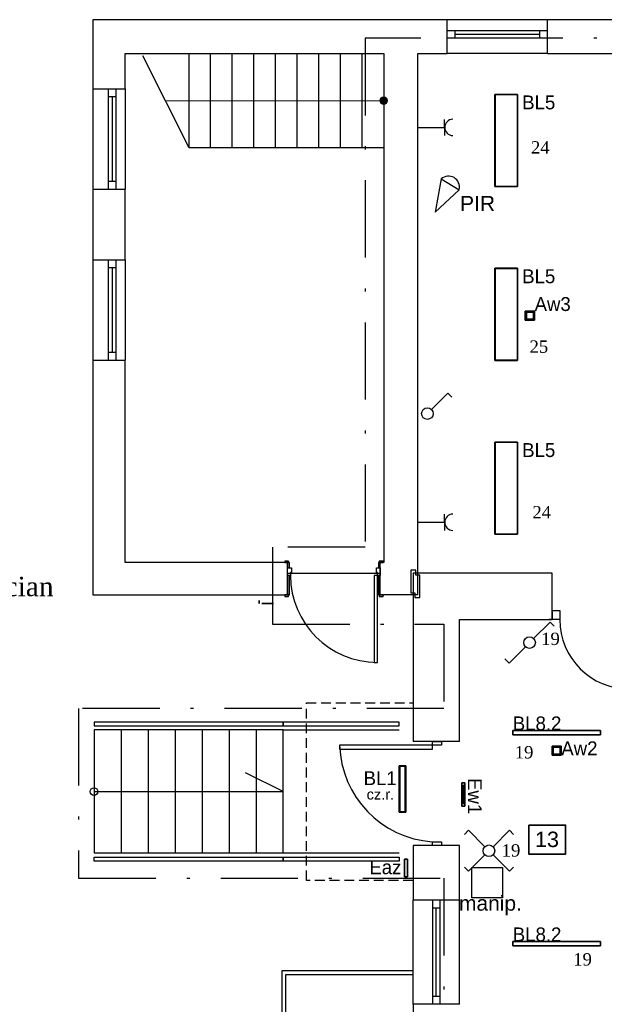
# Model space of a CAD drawing. Header units: millimetres. Extents: x -16803 to -7085, y -9068 to 2537.
# Tile 26 of 33: x -13223 to -12467, y 324 to 1599. Entities that reach past the tile are written whole.
import ezdxf

# ---------------------------------------------------------------- set-up
doc = ezdxf.new("R2010")
doc.units = ezdxf.units.MM
doc.header["$MEASUREMENT"] = 0
doc.linetypes.add('DASHED', pattern=[19.05, 12.7, -6.35])
doc.linetypes.add('Kropki i Kreski', pattern=[920, 500, -200, 20, -200])
for name, color, linetype in [('06 OPIS POM', 7, 'Continuous'), ('2D - Ogólne', 7, 'Continuous'), ('DLX_BLD0_FL0_LUMKEY_IDX', 7, 'Continuous'), ('DLX_BLD0_FL1_LUM 10', 3, 'Continuous'), ('DLX_BLD0_FL1_LUM 8', 1, 'Continuous'), ('DLX_BLD0_FL1_LUM 9', 1, 'Continuous'), ('DLX_BLD0_FL1_LUMKEY_IDX', 7, 'Continuous'), ('DLX_TERR_LUMKEY_IDX', 7, 'Continuous'), ('Elementy modelu - Strefy', 7, 'Continuous'), ('Konstrukcja - Ściany zew', 7, 'Continuous'), ('teletech', 7, 'Continuous')]:
    doc.layers.add(name, color=color, linetype=linetype)
for name, color, linetype, lineweight in [('A_cienkie', 130, 'Continuous', 9), ('A_opisy', 81, 'Continuous', 13), ('A_stolarka', 20, 'Continuous', 15), ('A_widokowe', 160, 'Continuous', 18), ('elektryka', 255, 'Continuous', 35), ('elektryka2', 20, 'Continuous', 35), ('opisy', 71, 'Continuous', 13)]:
    doc.layers.add(name, color=color, linetype=linetype, lineweight=lineweight)
doc.layers.add('A_zakres opracowania', color=7, linetype='Continuous', lineweight=70, true_color=0xe00038)
for name, color, linetype, true_color in [('DLX_BLD0_FL0_LUM 5', 7, 'Continuous', 0x002aff), ('DLX_BLD0_FL1_LUM 2', 7, 'Continuous', 0x002aff), ('DLX_BLD0_FL1_LUM 4', 7, 'Continuous', 0x002aff), ('DLX_TERR_LUM 1', 1, 'Continuous', 0xff0000)]:
    doc.layers.add(name, color=color, linetype=linetype, true_color=true_color)
doc.styles.add('ROMANS', font='times.ttf', dxfattribs={"height": 12})
doc.styles.get("Standard").update_dxf_attribs({"font": 'arial.ttf'})
doc.styles.add('STYL_AUTOMATYCZNY_1', font='arial.ttf')
doc.styles.add('STYL_AUTOMATYCZNY_3', font='arial.ttf')
doc.styles.add('TableTextStyle', font='txt')

# ---------------------------------------------------------------- blocks, each defined once
blk = doc.blocks.new('Linia_5_1', base_point=(10968, 21720))
at = {"layer": '2D - Ogólne', "linetype": 'Continuous', "lineweight": 0, "true_color": 0x000000}
blk.add_hatch(color=18, dxfattribs=at).paths.add_polyline_path([(10918, 21720), (10922, 21701), (10932, 21685), (10949, 21674), (10968, 21670), (10987, 21674), (11003, 21685), (11014, 21701), (11018, 21720), (11014, 21739), (11003, 21755), (10987, 21766), (10968, 21770), (10949, 21766), (10932, 21755), (10922, 21739)])
at = {"layer": '2D - Ogólne', "color": 7, "linetype": 'Continuous', "lineweight": 15}
blk.add_line((10918, 21720), (8148, 21720), dxfattribs=at)
blk.add_circle((10968, 21720), 50, dxfattribs=at)

msp = doc.modelspace()

# ---------------------------------------------------------------- linework, layer by layer
at = {"layer": '2D - Ogólne', "color": 7, "linetype": 'Continuous', "lineweight": -3}
for p, q in [((-13004.2, 1433.1), (-13064.2, 1552.4)), ((-13004.2, 1433.1), (-13004.2, 1555.1)), ((-12976.2, 1433.1), (-12976.2, 1555.1)), ((-12948.2, 1433.1), (-12948.2, 1555.1)), ((-12920.2, 1433.1), (-12920.2, 1555.1)), ((-12892.2, 1433.1), (-12892.2, 1555.1)), ((-12864.2, 1433.1), (-12864.2, 1555.1)), ((-12836.2, 1433.1), (-12836.2, 1555.1)), ((-12808.2, 1433.1), (-12808.2, 1555.1)), ((-12780.2, 1433.1), (-12780.2, 1555.1)), ((-12752.2, 1433.1), (-13004.2, 1433.1)), ((-12876.6, 882.1), (-12756.6, 882.1)), ((-12714.2, 367.1), (-12884.2, 367.1)), ((-12884.2, 367.1), (-12884.2, 32.1)), ((-12714.2, 362.1), (-12879.2, 362.1)), ((-12879.2, 362.1), (-12879.2, 32.1))]:
    msp.add_line(p, q, dxfattribs=at)
at = {"layer": '2D - Ogólne', "color": 255, "linetype": 'Continuous', "lineweight": -3}
msp.add_lwpolyline([(-12717.1, 856.6), (-12711.7, 856.6), (-12711.7, 850.9), (-12705.3, 850.9), (-12705.3, 856.6), (-12705.3, 879.7), (-12710.7, 879.7), (-12710.7, 886), (-12717.1, 886), (-12717.1, 879.7)], close=True, dxfattribs=at)
at = {"layer": 'A_cienkie', "linetype": 'DASHED', "lineweight": -3}
msp.add_lwpolyline([(-12714.2, 484.4), (-12852.2, 484.4), (-12852.2, 714.4), (-12714.2, 714.4)], dxfattribs=at)
at = {"layer": 'A_cienkie', "lineweight": -3}
for points in [[(-13127.2, 684.4), (-12882.2, 684.4), (-12882.2, 689.4), (-13127.2, 689.4)], [(-12882.2, 684.4), (-12732.2, 684.4), (-12732.2, 689.4), (-12882.2, 689.4)], [(-13127.2, 514.4), (-12882.2, 514.4), (-12882.2, 509.4), (-13127.2, 509.4)], [(-12882.2, 514.4), (-12732.2, 514.4), (-12732.2, 509.4), (-12882.2, 509.4)]]:
    msp.add_lwpolyline(points, close=True, dxfattribs=at)
at = {"layer": 'A_opisy', "lineweight": -3}
for p, q in [((-12882.2, 599.4), (-12931.3, 623.6)), ((-13127.2, 599.4), (-12882.2, 599.4))]:
    msp.add_line(p, q, dxfattribs=at)
msp.add_circle((-13127.2, 599.4), 5, dxfattribs=at)
at = {"layer": 'A_stolarka', "lineweight": -3}
for points in [[(-12534.2, 834.1), (-12524.2, 834.1), (-12524.2, 822.1), (-12534.2, 822.1)], [(-12689.2, 664.4), (-12677.2, 664.4), (-12677.2, 659.4), (-12689.2, 659.4)], [(-12689.2, 659.4), (-12809.2, 659.4), (-12809.2, 654.4), (-12689.2, 654.4)], [(-12689.2, 534.4), (-12677.2, 534.4), (-12677.2, 529.4), (-12689.2, 529.4)]]:
    msp.add_lwpolyline(points, close=True, dxfattribs=at)
for centre, radius, start, end in [((-12434.2, 822.1), 90, 180, 270), ((-12680.3, 663.1), 129, 181.6515, 266.0102)]:
    msp.add_arc(centre, radius, start, end, dxfattribs=at)
at = {"layer": 'A_widokowe', "lineweight": -3}
for p, q in [((-13127.2, 679.4), (-13127.2, 519.4)), ((-12882.2, 679.4), (-13127.2, 679.4)), ((-13092.2, 679.4), (-13092.2, 519.4)), ((-13057.2, 679.4), (-13057.2, 519.4)), ((-13022.2, 679.4), (-13022.2, 519.4)), ((-12987.2, 679.4), (-12987.2, 519.4)), ((-12952.2, 679.4), (-12952.2, 519.4)), ((-12917.2, 679.4), (-12917.2, 519.4)), ((-12882.2, 519.4), (-13127.2, 519.4))]:
    msp.add_line(p, q, dxfattribs=at)
msp.add_lwpolyline([(-12732.2, 519.4), (-12882.2, 519.4), (-12882.2, 679.4), (-12732.2, 679.4)], dxfattribs=at)
at = {"layer": 'A_zakres opracowania', "linetype": 'Kropki i Kreski', "lineweight": -3, "ltscale": 0.2}
msp.add_lwpolyline([(-12692.2, -1447.9), (-11784.2, -1447.9), (-11784.2, 1575.1), (-12776.2, 1575.1), (-12776.2, 916.1), (-12896.2, 916.1), (-12896.2, 816.1), (-12674.2, 816.1), (-12674.2, 707.1), (-13147.2, 707.1), (-13147.2, 487.1), (-12674.2, 487.1), (-12674.2, -7.9), (-14626.2, -7.9), (-14626.2, -1047.9), (-13545.2, -1047.9), (-13545.2, -1265.9), (-13040.2, -1265.9), (-13040.2, -1525.9), (-12692.2, -1525.9)], close=True, dxfattribs=at)
at = {"layer": 'DLX_BLD0_FL0_LUM 5', "lineweight": -3}
for points in [[(-12732.1, 572.7, 0), (-12732.1, 632.7, 0)], [(-12732.1, 632.7, 0), (-12732.1, 632.7, 0)], [(-12732.1, 632.7, 0), (-12732.1, 572.7, 0)], [(-12732.1, 632.7, 0), (-12723.6, 632.7, 0)], [(-12723.6, 632.7, 0), (-12732.1, 632.7, 0)], [(-12732.1, 632.7, 0), (-12732.1, 632.7, 0)], [(-12732.1, 632.7, 0), (-12732.1, 572.7, 0)], [(-12723.6, 632.7, 0), (-12732.1, 632.7, 0)], [(-12732.1, 572.7, 0), (-12732.1, 632.7, 0)], [(-12732.1, 632.7, 0), (-12723.6, 632.7, 0)], [(-12731.1, 573.2, 0), (-12731.1, 632.2, 0)], [(-12731.1, 632.2, 0), (-12724.6, 632.2, 0)], [(-12731.1, 632.2, 0), (-12731.1, 573.2, 0)], [(-12724.6, 632.2, 0), (-12731.1, 632.2, 0)], [(-12731.1, 632.2, 0), (-12731.1, 573.2, 0)], [(-12724.6, 632.2, 0), (-12731.1, 632.2, 0)], [(-12731.1, 573.2, 0), (-12731.1, 632.2, 0)], [(-12731.1, 632.2, 0), (-12724.6, 632.2, 0)], [(-12724.6, 632.2, 0), (-12724.6, 573.2, 0)], [(-12724.6, 573.2, 0), (-12724.6, 632.2, 0)], [(-12724.6, 573.2, 0), (-12724.6, 632.2, 0)], [(-12724.6, 632.2, 0), (-12724.6, 573.2, 0)], [(-12723.6, 632.7, 0), (-12723.6, 572.7, 0)], [(-12723.6, 572.7, 0), (-12723.6, 632.7, 0)], [(-12723.6, 632.7, 0), (-12723.6, 632.7, 0)], [(-12723.6, 632.7, 0), (-12723.6, 632.7, 0)], [(-12723.6, 572.7, 0), (-12723.6, 632.7, 0)], [(-12723.6, 632.7, 0), (-12723.6, 572.7, 0)], [(-12723.6, 572.7, 0), (-12732.1, 572.7, 0)], [(-12732.1, 572.7, 0), (-12723.6, 572.7, 0)], [(-12732.1, 572.7, 0), (-12723.6, 572.7, 0)], [(-12723.6, 572.7, 0), (-12732.1, 572.7, 0)], [(-12724.6, 573.2, 0), (-12731.1, 573.2, 0)], [(-12731.1, 573.2, 0), (-12724.6, 573.2, 0)], [(-12731.1, 573.2, 0), (-12724.6, 573.2, 0)], [(-12724.6, 573.2, 0), (-12731.1, 573.2, 0)], [(-12723.6, 572.7, 0), (-12723.6, 572.7, 0)], [(-12723.6, 572.7, 0), (-12723.6, 572.7, 0)]]:
    msp.add_polyline3d(points, dxfattribs=at)
at = {"layer": 'DLX_BLD0_FL1_LUM 10', "lineweight": -3}
for points in [[(-12651.1, 580.7, 0), (-12651.1, 610.7, 0)], [(-12651.1, 610.7, 0), (-12651.1, 610.7, 0)], [(-12651.1, 610.7, 0), (-12651.1, 580.7, 0)], [(-12651.1, 610.7, 0), (-12647.1, 610.7, 0)], [(-12647.1, 610.7, 0), (-12651.1, 610.7, 0)], [(-12651.1, 610.7, 0), (-12651.1, 610.7, 0)], [(-12651.1, 610.7, 0), (-12651.1, 580.7, 0)], [(-12647.1, 610.7, 0), (-12651.1, 610.7, 0)], [(-12651.1, 580.7, 0), (-12651.1, 610.7, 0)], [(-12651.1, 610.7, 0), (-12647.1, 610.7, 0)], [(-12649.3, 607.7, 0), (-12649.3, 583.7, 0)], [(-12649, 607.7, 0), (-12649.3, 607.7, 0)], [(-12649.3, 583.7, 0), (-12649.3, 607.7, 0)], [(-12649.3, 607.7, 0), (-12649, 607.7, 0)], [(-12649, 583.7, 0), (-12649, 607.7, 0)], [(-12649, 607.7, 0), (-12649, 583.7, 0)], [(-12647.1, 610.7, 0), (-12647.1, 580.7, 0)], [(-12647.1, 580.7, 0), (-12647.1, 610.7, 0)], [(-12647.1, 610.7, 0), (-12647.1, 610.7, 0)], [(-12647.1, 610.7, 0), (-12647.1, 610.7, 0)], [(-12647.1, 580.7, 0), (-12647.1, 610.7, 0)], [(-12647.1, 610.7, 0), (-12647.1, 580.7, 0)], [(-12647.1, 580.7, 0), (-12651.1, 580.7, 0)], [(-12651.1, 580.7, 0), (-12651.1, 580.7, 0)], [(-12651.1, 580.7, 0), (-12647.1, 580.7, 0)], [(-12651.1, 580.7, 0), (-12651.1, 580.7, 0)], [(-12651.1, 580.7, 0), (-12647.1, 580.7, 0)], [(-12647.1, 580.7, 0), (-12651.1, 580.7, 0)], [(-12649.3, 583.7, 0), (-12649, 583.7, 0)], [(-12649, 583.7, 0), (-12649.3, 583.7, 0)], [(-12647.1, 580.7, 0), (-12647.1, 580.7, 0)], [(-12647.1, 580.7, 0), (-12647.1, 580.7, 0)]]:
    msp.add_polyline3d(points, dxfattribs=at)
at = {"layer": 'DLX_BLD0_FL1_LUM 2', "lineweight": -3}
for points in [[(-13006.4, 1429.2, 0), (-13006.4, 1429.2, 0)], [(-13006.4, 1429.2, 0), (-13006.4, 1429.2, 0)], [(-12585.1, 672.7, 0), (-12585.1, 678.7, 0)], [(-12585.1, 678.7, 0), (-12585.1, 678.7, 0)], [(-12585.1, 678.7, 0), (-12585.1, 672.7, 0)], [(-12585.1, 678.7, 0), (-12471.6, 678.7, 0)], [(-12471.6, 678.7, 0), (-12585.1, 678.7, 0)], [(-12585.1, 678.7, 0), (-12585.1, 678.7, 0)], [(-12471.6, 678.7, 0), (-12585.1, 678.7, 0)], [(-12585.1, 678.7, 0), (-12585.1, 672.7, 0)], [(-12585.1, 672.7, 0), (-12585.1, 678.7, 0)], [(-12585.1, 678.7, 0), (-12471.6, 678.7, 0)], [(-12471.6, 678.7, 0), (-12471.6, 678.7, 0)], [(-12471.6, 678.7, 0), (-12471.6, 672.7, 0)], [(-12471.6, 672.7, 0), (-12471.6, 678.7, 0)], [(-12471.6, 678.7, 0), (-12471.6, 678.7, 0)], [(-12471.6, 672.7, 0), (-12471.6, 678.7, 0)], [(-12471.6, 678.7, 0), (-12471.6, 672.7, 0)], [(-12471.6, 672.7, 0), (-12585.1, 672.7, 0)], [(-12585.1, 672.7, 0), (-12585.1, 672.7, 0)], [(-12585.1, 672.7, 0), (-12471.6, 672.7, 0)], [(-12585.1, 672.7, 0), (-12585.1, 672.7, 0)], [(-12585.1, 672.7, 0), (-12471.6, 672.7, 0)], [(-12471.6, 672.7, 0), (-12585.1, 672.7, 0)], [(-12471.6, 672.7, 0), (-12471.6, 672.7, 0)], [(-12471.6, 672.7, 0), (-12471.6, 672.7, 0)], [(-12585.1, 399.4, 0), (-12585.1, 405.4, 0)], [(-12585.1, 405.4, 0), (-12585.1, 405.4, 0)], [(-12585.1, 405.4, 0), (-12585.1, 399.4, 0)], [(-12585.1, 405.4, 0), (-12471.6, 405.4, 0)], [(-12471.6, 405.4, 0), (-12585.1, 405.4, 0)], [(-12585.1, 405.4, 0), (-12585.1, 405.4, 0)], [(-12471.6, 405.4, 0), (-12585.1, 405.4, 0)], [(-12585.1, 405.4, 0), (-12585.1, 399.4, 0)], [(-12585.1, 399.4, 0), (-12585.1, 405.4, 0)], [(-12585.1, 405.4, 0), (-12471.6, 405.4, 0)], [(-12471.6, 399.4, 0), (-12585.1, 399.4, 0)], [(-12585.1, 399.4, 0), (-12585.1, 399.4, 0)], [(-12585.1, 399.4, 0), (-12471.6, 399.4, 0)], [(-12585.1, 399.4, 0), (-12585.1, 399.4, 0)], [(-12585.1, 399.4, 0), (-12471.6, 399.4, 0)], [(-12471.6, 399.4, 0), (-12585.1, 399.4, 0)], [(-12471.6, 405.4, 0), (-12471.6, 405.4, 0)], [(-12471.6, 405.4, 0), (-12471.6, 399.4, 0)], [(-12471.6, 399.4, 0), (-12471.6, 405.4, 0)], [(-12471.6, 405.4, 0), (-12471.6, 405.4, 0)], [(-12471.6, 399.4, 0), (-12471.6, 405.4, 0)], [(-12471.6, 405.4, 0), (-12471.6, 399.4, 0)], [(-12471.6, 399.4, 0), (-12471.6, 399.4, 0)], [(-12471.6, 399.4, 0), (-12471.6, 399.4, 0)]]:
    msp.add_polyline3d(points, dxfattribs=at)
at = {"layer": 'DLX_BLD0_FL1_LUM 4', "lineweight": -3}
for points in [[(-12608.4, 1382.9, 0), (-12608.4, 1502.4, 0)], [(-12608.4, 1502.4, 0), (-12608.4, 1502.4, 0)], [(-12608.4, 1502.4, 0), (-12608.4, 1382.9, 0)], [(-12608.4, 1502.4, 0), (-12578.9, 1502.4, 0)], [(-12578.9, 1502.4, 0), (-12608.4, 1502.4, 0)], [(-12608.4, 1502.4, 0), (-12608.4, 1502.4, 0)], [(-12608.4, 1502.4, 0), (-12608.4, 1382.9, 0)], [(-12578.9, 1502.4, 0), (-12608.4, 1502.4, 0)], [(-12608.4, 1382.9, 0), (-12608.4, 1502.4, 0)], [(-12608.4, 1502.4, 0), (-12578.9, 1502.4, 0)], [(-12608.1, 1383.2, 0), (-12608.1, 1502.2, 0)], [(-12608.1, 1502.2, 0), (-12579.1, 1502.2, 0)], [(-12608.1, 1502.2, 0), (-12608.1, 1383.2, 0)], [(-12579.1, 1502.2, 0), (-12608.1, 1502.2, 0)], [(-12608.1, 1502.2, 0), (-12608.1, 1383.2, 0)], [(-12579.1, 1502.2, 0), (-12608.1, 1502.2, 0)], [(-12608.1, 1383.2, 0), (-12608.1, 1502.2, 0)], [(-12608.1, 1502.2, 0), (-12579.1, 1502.2, 0)], [(-12579.1, 1502.2, 0), (-12579.1, 1383.2, 0)], [(-12579.1, 1383.2, 0), (-12579.1, 1502.2, 0)], [(-12579.1, 1383.2, 0), (-12579.1, 1502.2, 0)], [(-12579.1, 1502.2, 0), (-12579.1, 1383.2, 0)], [(-12578.9, 1502.4, 0), (-12578.9, 1382.9, 0)], [(-12578.9, 1382.9, 0), (-12578.9, 1502.4, 0)], [(-12578.9, 1502.4, 0), (-12578.9, 1502.4, 0)], [(-12578.9, 1502.4, 0), (-12578.9, 1502.4, 0)], [(-12578.9, 1382.9, 0), (-12578.9, 1502.4, 0)], [(-12578.9, 1502.4, 0), (-12578.9, 1382.9, 0)], [(-12578.9, 1382.9, 0), (-12608.4, 1382.9, 0)], [(-12608.4, 1382.9, 0), (-12608.4, 1382.9, 0)], [(-12608.4, 1382.9, 0), (-12578.9, 1382.9, 0)], [(-12608.4, 1382.9, 0), (-12608.4, 1382.9, 0)], [(-12608.4, 1382.9, 0), (-12578.9, 1382.9, 0)], [(-12578.9, 1382.9, 0), (-12608.4, 1382.9, 0)], [(-12579.1, 1383.2, 0), (-12608.1, 1383.2, 0)], [(-12608.1, 1383.2, 0), (-12579.1, 1383.2, 0)], [(-12608.1, 1383.2, 0), (-12579.1, 1383.2, 0)], [(-12579.1, 1383.2, 0), (-12608.1, 1383.2, 0)], [(-12578.9, 1382.9, 0), (-12578.9, 1382.9, 0)], [(-12578.9, 1382.9, 0), (-12578.9, 1382.9, 0)], [(-12608.4, 1157.8, 0), (-12608.4, 1277.3, 0)], [(-12608.4, 1277.3, 0), (-12608.4, 1277.3, 0)], [(-12608.4, 1277.3, 0), (-12608.4, 1157.8, 0)], [(-12608.4, 1277.3, 0), (-12578.9, 1277.3, 0)], [(-12578.9, 1277.3, 0), (-12608.4, 1277.3, 0)], [(-12608.4, 1277.3, 0), (-12608.4, 1277.3, 0)], [(-12608.4, 1277.3, 0), (-12608.4, 1157.8, 0)], [(-12578.9, 1277.3, 0), (-12608.4, 1277.3, 0)], [(-12608.4, 1157.8, 0), (-12608.4, 1277.3, 0)], [(-12608.4, 1277.3, 0), (-12578.9, 1277.3, 0)], [(-12608.1, 1158, 0), (-12608.1, 1277, 0)], [(-12608.1, 1277, 0), (-12579.1, 1277, 0)], [(-12608.1, 1277, 0), (-12608.1, 1158, 0)], [(-12579.1, 1277, 0), (-12608.1, 1277, 0)], [(-12608.1, 1277, 0), (-12608.1, 1158, 0)], [(-12579.1, 1277, 0), (-12608.1, 1277, 0)], [(-12608.1, 1158, 0), (-12608.1, 1277, 0)], [(-12608.1, 1277, 0), (-12579.1, 1277, 0)], [(-12579.1, 1277, 0), (-12579.1, 1158, 0)], [(-12579.1, 1158, 0), (-12579.1, 1277, 0)], [(-12579.1, 1158, 0), (-12579.1, 1277, 0)], [(-12579.1, 1277, 0), (-12579.1, 1158, 0)], [(-12578.9, 1277.3, 0), (-12578.9, 1157.8, 0)], [(-12578.9, 1157.8, 0), (-12578.9, 1277.3, 0)], [(-12578.9, 1277.3, 0), (-12578.9, 1277.3, 0)], [(-12578.9, 1277.3, 0), (-12578.9, 1277.3, 0)], [(-12578.9, 1157.8, 0), (-12578.9, 1277.3, 0)], [(-12578.9, 1277.3, 0), (-12578.9, 1157.8, 0)], [(-12578.9, 1157.8, 0), (-12608.4, 1157.8, 0)], [(-12608.4, 1157.8, 0), (-12608.4, 1157.8, 0)], [(-12608.4, 1157.8, 0), (-12578.9, 1157.8, 0)], [(-12608.4, 1157.8, 0), (-12608.4, 1157.8, 0)], [(-12608.4, 1157.8, 0), (-12578.9, 1157.8, 0)], [(-12578.9, 1157.8, 0), (-12608.4, 1157.8, 0)], [(-12579.1, 1158, 0), (-12608.1, 1158, 0)], [(-12608.1, 1158, 0), (-12579.1, 1158, 0)], [(-12608.1, 1158, 0), (-12579.1, 1158, 0)], [(-12579.1, 1158, 0), (-12608.1, 1158, 0)], [(-12578.9, 1157.8, 0), (-12578.9, 1157.8, 0)], [(-12578.9, 1157.8, 0), (-12578.9, 1157.8, 0)], [(-12608.4, 932.6, 0), (-12608.4, 1052.1, 0)], [(-12608.4, 1052.1, 0), (-12608.4, 1052.1, 0)], [(-12608.4, 1052.1, 0), (-12608.4, 932.6, 0)], [(-12608.4, 1052.1, 0), (-12578.9, 1052.1, 0)], [(-12578.9, 1052.1, 0), (-12608.4, 1052.1, 0)], [(-12608.4, 1052.1, 0), (-12608.4, 1052.1, 0)], [(-12608.4, 1052.1, 0), (-12608.4, 932.6, 0)], [(-12578.9, 1052.1, 0), (-12608.4, 1052.1, 0)], [(-12608.4, 932.6, 0), (-12608.4, 1052.1, 0)], [(-12608.4, 1052.1, 0), (-12578.9, 1052.1, 0)], [(-12608.1, 932.9, 0), (-12608.1, 1051.9, 0)], [(-12608.1, 1051.9, 0), (-12579.1, 1051.9, 0)], [(-12608.1, 1051.9, 0), (-12608.1, 932.9, 0)], [(-12579.1, 1051.9, 0), (-12608.1, 1051.9, 0)], [(-12608.1, 1051.9, 0), (-12608.1, 932.9, 0)], [(-12579.1, 1051.9, 0), (-12608.1, 1051.9, 0)], [(-12608.1, 932.9, 0), (-12608.1, 1051.9, 0)], [(-12608.1, 1051.9, 0), (-12579.1, 1051.9, 0)], [(-12579.1, 1051.9, 0), (-12579.1, 932.9, 0)], [(-12579.1, 932.9, 0), (-12579.1, 1051.9, 0)], [(-12579.1, 932.9, 0), (-12579.1, 1051.9, 0)], [(-12579.1, 1051.9, 0), (-12579.1, 932.9, 0)], [(-12578.9, 1052.1, 0), (-12578.9, 932.6, 0)], [(-12578.9, 932.6, 0), (-12578.9, 1052.1, 0)], [(-12578.9, 1052.1, 0), (-12578.9, 1052.1, 0)], [(-12578.9, 1052.1, 0), (-12578.9, 1052.1, 0)], [(-12578.9, 932.6, 0), (-12578.9, 1052.1, 0)], [(-12578.9, 1052.1, 0), (-12578.9, 932.6, 0)], [(-12578.9, 932.6, 0), (-12608.4, 932.6, 0)], [(-12608.4, 932.6, 0), (-12608.4, 932.6, 0)], [(-12608.4, 932.6, 0), (-12578.9, 932.6, 0)], [(-12608.4, 932.6, 0), (-12608.4, 932.6, 0)], [(-12608.4, 932.6, 0), (-12578.9, 932.6, 0)], [(-12578.9, 932.6, 0), (-12608.4, 932.6, 0)], [(-12579.1, 932.9, 0), (-12608.1, 932.9, 0)], [(-12608.1, 932.9, 0), (-12579.1, 932.9, 0)], [(-12608.1, 932.9, 0), (-12579.1, 932.9, 0)], [(-12579.1, 932.9, 0), (-12608.1, 932.9, 0)], [(-12578.9, 932.6, 0), (-12578.9, 932.6, 0)], [(-12578.9, 932.6, 0), (-12578.9, 932.6, 0)]]:
    msp.add_polyline3d(points, dxfattribs=at)
at = {"layer": 'DLX_BLD0_FL1_LUM 8', "lineweight": -3}
for points in [[(-12534.3, 658.4, 0), (-12522.3, 658.4, 0)], [(-12522.3, 658.4, 0), (-12534.3, 658.4, 0)], [(-12534.3, 658.4, 0), (-12534.3, 658.4, 0)], [(-12534.3, 646.4, 0), (-12534.3, 658.4, 0)], [(-12534.3, 658.4, 0), (-12534.3, 658.4, 0)], [(-12534.3, 658.4, 0), (-12534.3, 646.4, 0)], [(-12522.3, 658.4, 0), (-12534.3, 658.4, 0)], [(-12534.3, 658.4, 0), (-12534.3, 646.4, 0)], [(-12534.3, 658.4, 0), (-12522.3, 658.4, 0)], [(-12534.3, 646.4, 0), (-12534.3, 658.4, 0)], [(-12523.9, 656.8, 0), (-12532.7, 656.8, 0)], [(-12532.7, 656.8, 0), (-12532.7, 648, 0)], [(-12532.7, 648, 0), (-12532.7, 656.8, 0)], [(-12532.7, 656.8, 0), (-12523.9, 656.8, 0)], [(-12523.9, 648, 0), (-12523.9, 656.8, 0)], [(-12523.9, 656.8, 0), (-12523.9, 648, 0)], [(-12522.3, 658.4, 0), (-12522.3, 658.4, 0)], [(-12522.3, 658.4, 0), (-12522.3, 646.4, 0)], [(-12522.3, 646.4, 0), (-12522.3, 658.4, 0)], [(-12522.3, 658.4, 0), (-12522.3, 658.4, 0)], [(-12522.3, 646.4, 0), (-12522.3, 658.4, 0)], [(-12522.3, 658.4, 0), (-12522.3, 646.4, 0)], [(-12522.3, 646.4, 0), (-12534.3, 646.4, 0)], [(-12534.3, 646.4, 0), (-12534.3, 646.4, 0)], [(-12534.3, 646.4, 0), (-12522.3, 646.4, 0)], [(-12534.3, 646.4, 0), (-12534.3, 646.4, 0)], [(-12534.3, 646.4, 0), (-12522.3, 646.4, 0)], [(-12522.3, 646.4, 0), (-12534.3, 646.4, 0)], [(-12532.7, 648, 0), (-12523.9, 648, 0)], [(-12523.9, 648, 0), (-12532.7, 648, 0)], [(-12522.3, 646.4, 0), (-12522.3, 646.4, 0)], [(-12522.3, 646.4, 0), (-12522.3, 646.4, 0)]]:
    msp.add_polyline3d(points, dxfattribs=at)
at = {"layer": 'DLX_BLD0_FL1_LUM 9', "lineweight": -3}
for points in [[(-12568.9, 1209.8, 0), (-12568.9, 1221.8, 0)], [(-12568.9, 1221.8, 0), (-12568.9, 1221.8, 0)], [(-12568.9, 1221.8, 0), (-12568.9, 1209.8, 0)], [(-12568.9, 1221.8, 0), (-12556.9, 1221.8, 0)], [(-12556.9, 1221.8, 0), (-12568.9, 1221.8, 0)], [(-12568.9, 1221.8, 0), (-12568.9, 1221.8, 0)], [(-12568.9, 1221.8, 0), (-12568.9, 1209.8, 0)], [(-12556.9, 1221.8, 0), (-12568.9, 1221.8, 0)], [(-12568.9, 1209.8, 0), (-12568.9, 1221.8, 0)], [(-12568.9, 1221.8, 0), (-12556.9, 1221.8, 0)], [(-12567.3, 1220.2, 0), (-12567.3, 1211.4, 0)], [(-12558.5, 1220.2, 0), (-12567.3, 1220.2, 0)], [(-12567.3, 1211.4, 0), (-12567.3, 1220.2, 0)], [(-12567.3, 1220.2, 0), (-12558.5, 1220.2, 0)], [(-12558.5, 1211.4, 0), (-12558.5, 1220.2, 0)], [(-12558.5, 1220.2, 0), (-12558.5, 1211.4, 0)], [(-12556.9, 1221.8, 0), (-12556.9, 1209.8, 0)], [(-12556.9, 1209.8, 0), (-12556.9, 1221.8, 0)], [(-12556.9, 1221.8, 0), (-12556.9, 1221.8, 0)], [(-12556.9, 1221.8, 0), (-12556.9, 1221.8, 0)], [(-12556.9, 1209.8, 0), (-12556.9, 1221.8, 0)], [(-12556.9, 1221.8, 0), (-12556.9, 1209.8, 0)], [(-12556.9, 1209.8, 0), (-12568.9, 1209.8, 0)], [(-12568.9, 1209.8, 0), (-12568.9, 1209.8, 0)], [(-12568.9, 1209.8, 0), (-12556.9, 1209.8, 0)], [(-12568.9, 1209.8, 0), (-12568.9, 1209.8, 0)], [(-12568.9, 1209.8, 0), (-12556.9, 1209.8, 0)], [(-12556.9, 1209.8, 0), (-12568.9, 1209.8, 0)], [(-12567.3, 1211.4, 0), (-12558.5, 1211.4, 0)], [(-12558.5, 1211.4, 0), (-12567.3, 1211.4, 0)], [(-12556.9, 1209.8, 0), (-12556.9, 1209.8, 0)], [(-12556.9, 1209.8, 0), (-12556.9, 1209.8, 0)]]:
    msp.add_polyline3d(points, dxfattribs=at)
at = {"layer": 'DLX_TERR_LUM 1', "lineweight": -3}
for points in [[(-12913.6, 847, 0), (-12913.6, 842.8, 0)], [(-12913.6, 847, 0), (-12913.6, 847, 0)], [(-12913.6, 847, 0), (-12913.6, 842.8, 0)], [(-12913.6, 842.8, 0), (-12913.6, 847, 0)], [(-12913.6, 842.8, 0), (-12913.6, 847, 0)], [(-12913.6, 847, 0), (-12913.6, 847, 0)], [(-12913.6, 842.8, 0), (-12913.6, 842.8, 0)], [(-12913.6, 842.8, 0), (-12913.6, 842.8, 0)], [(-12894.8, 842.8, 0), (-12909.8, 842.8, 0)], [(-12909.8, 842.8, 0), (-12909.8, 842.8, 0)], [(-12909.8, 842.8, 0), (-12894.8, 842.8, 0)], [(-12909.8, 842.8, 0), (-12894.8, 842.8, 0)], [(-12894.8, 842.8, 0), (-12909.8, 842.8, 0)], [(-12909.8, 842.8, 0), (-12909.8, 842.8, 0)], [(-12894.8, 842.8, 0), (-12894.8, 842.8, 0)], [(-12894.8, 842.8, 0), (-12894.8, 842.8, 0)], [(-12725.4, 489.1, 0), (-12725.4, 511.7, 0)], [(-12725.4, 511.7, 0), (-12721.2, 511.7, 0)], [(-12721.2, 511.7, 0), (-12725.4, 511.7, 0)], [(-12725.4, 511.7, 0), (-12725.4, 489.1, 0)], [(-12721.2, 511.7, 0), (-12725.4, 511.7, 0)], [(-12725.4, 511.7, 0), (-12725.4, 511.7, 0)], [(-12725.4, 511.7, 0), (-12721.2, 511.7, 0)], [(-12725.4, 511.7, 0), (-12725.4, 489.1, 0)], [(-12725.4, 489.1, 0), (-12725.4, 511.7, 0)], [(-12725.4, 511.7, 0), (-12725.4, 511.7, 0)], [(-12721.2, 511.7, 0), (-12721.2, 489.1, 0)], [(-12721.2, 489.1, 0), (-12721.2, 511.7, 0)], [(-12721.2, 511.7, 0), (-12721.2, 511.7, 0)], [(-12721.2, 511.7, 0), (-12721.2, 489.1, 0)], [(-12721.2, 489.1, 0), (-12721.2, 511.7, 0)], [(-12721.2, 511.7, 0), (-12721.2, 511.7, 0)], [(-12725.4, 507.9, 0), (-12725.4, 492.9, 0)], [(-12725.4, 492.9, 0), (-12725.4, 507.9, 0)], [(-12725.4, 507.9, 0), (-12725.4, 507.9, 0)], [(-12725.4, 492.9, 0), (-12725.4, 507.9, 0)], [(-12725.4, 507.9, 0), (-12725.4, 507.9, 0)], [(-12725.4, 507.9, 0), (-12725.4, 492.9, 0)], [(-12725.4, 492.9, 0), (-12725.4, 492.9, 0)], [(-12725.4, 492.9, 0), (-12725.4, 492.9, 0)], [(-12721.2, 489.1, 0), (-12725.4, 489.1, 0)], [(-12721.2, 489.1, 0), (-12725.4, 489.1, 0)], [(-12725.4, 489.1, 0), (-12725.4, 489.1, 0)], [(-12725.4, 489.1, 0), (-12721.2, 489.1, 0)], [(-12725.4, 489.1, 0), (-12721.2, 489.1, 0)], [(-12725.4, 489.1, 0), (-12725.4, 489.1, 0)], [(-12721.2, 489.1, 0), (-12721.2, 489.1, 0)], [(-12721.2, 489.1, 0), (-12721.2, 489.1, 0)]]:
    msp.add_polyline3d(points, dxfattribs=at)
at = {"layer": 'elektryka', "color": 3, "lineweight": -3}
for p, q in [((-12673.2, 1449), (-12673.3, 1470)), ((-12708.2, 1459.4), (-12673.2, 1459.5)), ((-12673.2, 937.7), (-12673.3, 958.7)), ((-12708.2, 948.1), (-12673.2, 948.2))]:
    msp.add_line(p, q, dxfattribs=at)
at = {"layer": 'elektryka'}
msp.add_lwpolyline([(-12564.4, 556), (-12516.8, 556), (-12516.8, 518.5), (-12564.4, 518.5)], close=True, dxfattribs=at)
at = {"layer": 'elektryka', "color": 3, "lineweight": -3}
for centre in [(-12662.7, 1459.6), (-12662.7, 948.2)]:
    msp.add_arc(centre, 10.5, 90.2275, 270.2275, dxfattribs=at)
at = {"layer": 'elektryka2', "lineweight": -3}
for p, q in [((-12690.4, 1094.2), (-12669.2, 1115.4)), ((-12669.2, 1115.4), (-12663.9, 1110.1)), ((-12558.1, 797.6), (-12536.8, 818.8)), ((-12536.8, 818.8), (-12531.5, 813.5)), ((-12589.9, 765.8), (-12568.7, 787)), ((-12595.2, 771.1), (-12589.9, 765.8)), ((-12642.4, 549.3), (-12647.7, 543.9)), ((-12621.2, 528), (-12642.4, 549.3)), ((-12610.6, 528), (-12589.4, 549.3)), ((-12589.4, 549.3), (-12584.1, 543.9)), ((-12642.4, 496.2), (-12621.2, 517.4)), ((-12589.4, 496.2), (-12610.6, 517.4)), ((-12647.7, 501.5), (-12642.4, 496.2)), ((-12584.1, 501.5), (-12589.4, 496.2))]:
    msp.add_line(p, q, dxfattribs=at)
for centre in [(-12695.7, 1088.9), (-12563.4, 792.3), (-12615.9, 522.7)]:
    msp.add_circle(centre, 7.5, dxfattribs=at)
at = {"layer": 'Konstrukcja - Ściany zew', "color": 7, "linetype": 'Continuous', "lineweight": -3}
for p, q in [((-12670.2, 1585.1), (-12670.2, 1599.1)), ((-12540.2, 1599.1), (-12670.2, 1599.1)), ((-12670.2, 1585.1), (-12670.2, 1599.1)), ((-12540.2, 1585.1), (-12540.2, 1599.1)), ((-12540.2, 1585.1), (-12540.2, 1599.1)), ((-12670.2, 1575.1), (-12670.2, 1585.1)), ((-12670.2, 1585.1), (-12660.2, 1585.1)), ((-12670.2, 1575.1), (-12670.2, 1585.1)), ((-12670.2, 1575.1), (-12670.2, 1585.1)), ((-12660.2, 1585.1), (-12660.2, 1575.1)), ((-12660.2, 1585.1), (-12550.2, 1585.1)), ((-12550.2, 1575.1), (-12550.2, 1585.1)), ((-12550.2, 1585.1), (-12540.2, 1585.1)), ((-12540.2, 1575.1), (-12540.2, 1585.1)), ((-12540.2, 1575.1), (-12540.2, 1585.1)), ((-12540.2, 1575.1), (-12540.2, 1585.1)), ((-12670.2, 1555.1), (-12670.2, 1575.1)), ((-12660.2, 1575.1), (-12670.2, 1575.1)), ((-12670.2, 1555.1), (-12670.2, 1575.1)), ((-12550.2, 1580.1), (-12660.2, 1580.1)), ((-12550.2, 1575.1), (-12660.2, 1575.1)), ((-12540.2, 1575.1), (-12550.2, 1575.1)), ((-12540.2, 1555.1), (-12540.2, 1575.1)), ((-12540.2, 1555.1), (-12540.2, 1575.1)), ((-12540.2, 1555.1), (-12670.2, 1555.1)), ((-13128.7, 1509.5), (-13108.7, 1509.5)), ((-13128.7, 1509.5), (-13128.7, 1379.5)), ((-13128.7, 1509.5), (-13108.7, 1509.5)), ((-13108.7, 1509.5), (-13098.7, 1509.5)), ((-13108.7, 1509.5), (-13108.7, 1499.5)), ((-13108.7, 1509.5), (-13098.7, 1509.5)), ((-13108.7, 1509.5), (-13098.7, 1509.5)), ((-13098.7, 1509.5), (-13086.7, 1509.5)), ((-13098.7, 1499.5), (-13098.7, 1509.5)), ((-13098.7, 1509.5), (-13086.7, 1509.5)), ((-13086.7, 1509.5), (-13086.7, 1379.5)), ((-13108.7, 1499.5), (-13098.7, 1499.5)), ((-13108.7, 1499.5), (-13108.7, 1389.5)), ((-13103.7, 1499.5), (-13103.7, 1389.5)), ((-13098.7, 1389.5), (-13098.7, 1499.5)), ((-13128.7, 1379.5), (-13108.7, 1379.5)), ((-13128.7, 1379.5), (-13108.7, 1379.5)), ((-13098.7, 1389.5), (-13108.7, 1389.5)), ((-13108.7, 1389.5), (-13108.7, 1379.5)), ((-13108.7, 1379.5), (-13098.7, 1379.5)), ((-13108.7, 1379.5), (-13098.7, 1379.5)), ((-13108.7, 1379.5), (-13098.7, 1379.5)), ((-13098.7, 1379.5), (-13098.7, 1389.5)), ((-13098.7, 1379.5), (-13086.7, 1379.5)), ((-13098.7, 1379.5), (-13086.7, 1379.5)), ((-13128.7, 1288.2), (-13108.7, 1288.2)), ((-13128.7, 1288.2), (-13128.7, 1158.2)), ((-13128.7, 1288.2), (-13108.7, 1288.2)), ((-13108.7, 1288.2), (-13098.7, 1288.2)), ((-13108.7, 1288.2), (-13108.7, 1278.2)), ((-13108.7, 1288.2), (-13098.7, 1288.2)), ((-13108.7, 1288.2), (-13098.7, 1288.2)), ((-13098.7, 1288.2), (-13086.7, 1288.2)), ((-13098.7, 1278.2), (-13098.7, 1288.2)), ((-13098.7, 1288.2), (-13086.7, 1288.2)), ((-13086.7, 1288.2), (-13086.7, 1158.2)), ((-13108.7, 1278.2), (-13098.7, 1278.2)), ((-13108.7, 1278.2), (-13108.7, 1168.2)), ((-13103.7, 1278.2), (-13103.7, 1168.2)), ((-13098.7, 1168.2), (-13098.7, 1278.2)), ((-13098.7, 1168.2), (-13108.7, 1168.2)), ((-13108.7, 1168.2), (-13108.7, 1158.2)), ((-13098.7, 1158.2), (-13098.7, 1168.2)), ((-13128.7, 1158.2), (-13108.7, 1158.2)), ((-13128.7, 1158.2), (-13108.7, 1158.2)), ((-13108.7, 1158.2), (-13098.7, 1158.2)), ((-13108.7, 1158.2), (-13098.7, 1158.2)), ((-13108.7, 1158.2), (-13098.7, 1158.2)), ((-13098.7, 1158.2), (-13086.7, 1158.2)), ((-13098.7, 1158.2), (-13086.7, 1158.2)), ((-12875.3, 898), (-12880.3, 898)), ((-12880.3, 898), (-12880.3, 896.1)), ((-12876.6, 896.1), (-12880.3, 896.1)), ((-12880.3, 896.1), (-12875.3, 896.1)), ((-12876.6, 896.1), (-12880.3, 896.1)), ((-12876.6, 896.1), (-12880.3, 896.1)), ((-12876.6, 889.1), (-12876.6, 896.1)), ((-12874.1, 896.1), (-12876.6, 896.1)), ((-12876.6, 896.1), (-12876.6, 889.1)), ((-12876.6, 889.1), (-12876.6, 896.1)), ((-12876.6, 889.1), (-12876.6, 896.1)), ((-12875.3, 896.1), (-12875.3, 898)), ((-12874.1, 889.1), (-12874.1, 896.1)), ((-12756.6, 896.1), (-12759.1, 896.1)), ((-12759.1, 896.1), (-12759.1, 889.1)), ((-12752.9, 898), (-12757.9, 898)), ((-12757.9, 898), (-12757.9, 896.1)), ((-12757.9, 896.1), (-12752.9, 896.1)), ((-12756.6, 896.1), (-12752.9, 896.1)), ((-12756.6, 889.1), (-12756.6, 896.1)), ((-12756.6, 889.1), (-12756.6, 896.1)), ((-12756.6, 889.1), (-12756.6, 896.1)), ((-12756.6, 889.1), (-12756.6, 896.1)), ((-12756.6, 896.1), (-12752.9, 896.1)), ((-12756.6, 896.1), (-12752.9, 896.1)), ((-12752.9, 896.1), (-12752.9, 898)), ((-12876.6, 879.1), (-12876.6, 889.1)), ((-12876.6, 889.1), (-12874.1, 889.1)), ((-12876.6, 879.1), (-12876.6, 889.1)), ((-12876.6, 889.1), (-12871.6, 889.1)), ((-12876.6, 879.1), (-12876.6, 889.1)), ((-12876.6, 879.1), (-12876.6, 889.1)), ((-12871.6, 883.1), (-12872.8, 883.1)), ((-12872.8, 883.1), (-12872.8, 879.1)), ((-12871.6, 889.1), (-12871.6, 883.1)), ((-12761.6, 883.1), (-12761.6, 889.1)), ((-12761.6, 889.1), (-12756.6, 889.1)), ((-12760.4, 883.1), (-12761.6, 883.1)), ((-12760.4, 879.1), (-12760.4, 883.1)), ((-12759.1, 889.1), (-12756.6, 889.1)), ((-12756.6, 879.1), (-12756.6, 889.1)), ((-12756.6, 889.1), (-12756.6, 879.1)), ((-12756.6, 879.1), (-12756.6, 889.1)), ((-12756.6, 879.1), (-12756.6, 889.1)), ((-12534.2, 882.1), (-12708.2, 882.1)), ((-12534.2, 882.1), (-12538.5, 882.1)), ((-12534.2, 882.1), (-12538.5, 882.1)), ((-12534.2, 882.1), (-12538.5, 882.1)), ((-12534.2, 832.1), (-12534.2, 882.1)), ((-12534.2, 832.1), (-12534.2, 882.1)), ((-12534.2, 832.1), (-12534.2, 882.1)), ((-12534.2, 832.1), (-12534.2, 882.1)), ((-12534.2, 822.1), (-12534.2, 882.1)), ((-12876.6, 854.1), (-12876.6, 879.1)), ((-12876.6, 854.1), (-12876.6, 879.1)), ((-12874.1, 879.1), (-12876.6, 879.1)), ((-12876.6, 879.1), (-12876.6, 854.1)), ((-12872.8, 879.1), (-12876.6, 879.1)), ((-12876.6, 854.1), (-12876.6, 879.1)), ((-12876.6, 854.1), (-12876.6, 879.1)), ((-12876.6, 854.1), (-12876.6, 879.1)), ((-12874.1, 854.1), (-12874.1, 879.1)), ((-12760.4, 879.1), (-12764.4, 879.1)), ((-12764.4, 879.1), (-12764.4, 766.7)), ((-12756.6, 879.1), (-12760.4, 879.1)), ((-12760.4, 766.7), (-12760.4, 879.1)), ((-12756.6, 879.1), (-12759.1, 879.1)), ((-12759.1, 879.1), (-12759.1, 854.1)), ((-12756.6, 854.1), (-12756.6, 879.1)), ((-12756.6, 854.1), (-12756.6, 879.1)), ((-12756.6, 854.1), (-12756.6, 879.1)), ((-12756.6, 854.1), (-12756.6, 879.1)), ((-12756.6, 854.1), (-12756.6, 879.1)), ((-12756.6, 854.1), (-12756.6, 879.1)), ((-12876.6, 854.1), (-12880.3, 854.1)), ((-12875.3, 854.1), (-12880.3, 854.1)), ((-12880.3, 854.1), (-12880.3, 852.2)), ((-12876.6, 854.1), (-12880.3, 854.1)), ((-12876.6, 854.1), (-12880.3, 854.1)), ((-12880.3, 852.2), (-12875.3, 852.2)), ((-12876.6, 854.1), (-12874.1, 854.1)), ((-12875.3, 852.2), (-12875.3, 854.1)), ((-12759.1, 854.1), (-12756.6, 854.1)), ((-12752.9, 854.1), (-12757.9, 854.1)), ((-12757.9, 854.1), (-12757.9, 852.2)), ((-12757.9, 852.2), (-12752.9, 852.2)), ((-12756.6, 854.1), (-12752.9, 854.1)), ((-12756.6, 854.1), (-12752.9, 854.1)), ((-12756.6, 854.1), (-12752.9, 854.1)), ((-12752.9, 852.2), (-12752.9, 854.1)), ((-12534.2, 822.1), (-12534.2, 832.1)), ((-12534.2, 832.1), (-12534.2, 822.1)), ((-12534.2, 822.1), (-12534.2, 832.1)), ((-12534.2, 822.1), (-12534.2, 832.1)), ((-12534.2, 822.1), (-12538.5, 822.1)), ((-12534.2, 822.1), (-12538.5, 822.1)), ((-12534.2, 822.1), (-12538.5, 822.1)), ((-12534.2, 822.1), (-12538.5, 822.1)), ((-12764.4, 766.7), (-12760.4, 766.7)), ((-12689.2, 664.4), (-12714.2, 664.4)), ((-12689.2, 664.4), (-12714.2, 664.4)), ((-12679.2, 664.4), (-12689.2, 664.4)), ((-12679.2, 664.4), (-12689.2, 664.4)), ((-12679.2, 664.4), (-12689.2, 664.4)), ((-12654.2, 664.4), (-12679.2, 664.4)), ((-12654.2, 664.4), (-12679.2, 664.4)), ((-12689.2, 529.4), (-12714.2, 529.4)), ((-12689.2, 529.4), (-12714.2, 529.4)), ((-12679.2, 529.4), (-12689.2, 529.4)), ((-12679.2, 529.4), (-12689.2, 529.4)), ((-12679.2, 529.4), (-12689.2, 529.4)), ((-12654.2, 529.4), (-12679.2, 529.4)), ((-12654.2, 529.4), (-12679.2, 529.4)), ((-12689.2, 458.9), (-12714.2, 458.9)), ((-12714.2, 323.9), (-12714.2, 458.9)), ((-12689.2, 458.9), (-12714.2, 458.9)), ((-12679.2, 458.9), (-12689.2, 458.9)), ((-12689.2, 458.9), (-12689.2, 448.9)), ((-12679.2, 458.9), (-12689.2, 458.9)), ((-12679.2, 458.9), (-12689.2, 458.9)), ((-12689.2, 448.9), (-12679.2, 448.9)), ((-12689.2, 448.9), (-12689.2, 333.9)), ((-12684.2, 333.9), (-12684.2, 448.9)), ((-12654.2, 458.9), (-12679.2, 458.9)), ((-12679.2, 448.9), (-12679.2, 458.9)), ((-12654.2, 458.9), (-12679.2, 458.9)), ((-12679.2, 333.9), (-12679.2, 448.9)), ((-12654.2, 323.9), (-12654.2, 458.9)), ((-12679.2, 333.9), (-12689.2, 333.9)), ((-12689.2, 333.9), (-12689.2, 323.9)), ((-12679.2, 323.9), (-12679.2, 333.9)), ((-12689.2, 323.9), (-12714.2, 323.9)), ((-12689.2, 323.9), (-12714.2, 323.9)), ((-12679.2, 323.9), (-12689.2, 323.9)), ((-12679.2, 323.9), (-12689.2, 323.9)), ((-12679.2, 323.9), (-12689.2, 323.9)), ((-12654.2, 323.9), (-12679.2, 323.9)), ((-12654.2, 323.9), (-12679.2, 323.9))]:
    msp.add_line(p, q, dxfattribs=at)
for points in [[(-12752.2, 1599.1), (-13128.7, 1599.1)], [(-13128.7, 1599.1), (-13128.7, 1555.1)], [(-12670.2, 1599.1), (-12752.2, 1599.1)], [(-12406.2, 1599.1), (-12540.2, 1599.1)], [(-13128.7, 1555.1), (-13128.7, 1509.5)], [(-13086.7, 1509.5), (-13086.7, 1555.1)], [(-13086.7, 1555.1), (-12752.2, 1555.1)], [(-12752.2, 1555.1), (-12752.2, 896.1)], [(-12708.2, 1555.1), (-12670.2, 1555.1)], [(-12708.2, 854.1), (-12708.2, 1555.1)], [(-12540.2, 1555.1), (-12406.2, 1555.1)], [(-13128.7, 1379.5), (-13128.7, 1288.2)], [(-13086.7, 1288.2), (-13086.7, 1379.5)], [(-13128.7, 1158.2), (-13128.7, 854.1)], [(-13086.7, 896.1), (-13086.7, 1158.2)], [(-12876.6, 896.1), (-13086.7, 896.1)], [(-12752.2, 896.1), (-12756.6, 896.1)], [(-12714.2, 882.1), (-12714.2, 822.1)], [(-12534.2, 882.1), (-12714.2, 882.1)], [(-13128.7, 854.1), (-13086.7, 854.1)], [(-13086.7, 854.1), (-12876.6, 854.1)], [(-12756.6, 854.1), (-12752.2, 854.1)], [(-12708.2, 854.1), (-12752.2, 854.1)], [(-12714.2, 822.1), (-12714.2, 664.4)], [(-12654.2, 822.1), (-12534.2, 822.1)], [(-12654.2, 664.4), (-12654.2, 822.1)], [(-12714.2, 529.4), (-12714.2, 458.9)], [(-12654.2, 458.9), (-12654.2, 529.4)], [(-12714.2, 323.9), (-12714.2, 32.1)]]:
    msp.add_lwpolyline(points, dxfattribs=at)
at = {"layer": 'Konstrukcja - Ściany zew', "color": 7, "linetype": 'Continuous', "lineweight": -3, "flags": 128}
msp.add_lwpolyline([(-12654.2, 822.1), (-12534.2, 822.1)], dxfattribs=at)
at = {"layer": 'Konstrukcja - Ściany zew', "color": 7, "linetype": 'Continuous', "lineweight": -3}
msp.add_arc((-12760.4, 879.1), 112.4, 180, 270, dxfattribs=at)
at = {"layer": 'teletech', "lineweight": -3}
for p, q in [((-12677.7, 1392.8), (-12685.7, 1349.8)), ((-12677.8, 1393.2), (-12654.6, 1378.8)), ((-12654.6, 1378.8), (-12685.7, 1349.8))]:
    msp.add_line(p, q, dxfattribs=at)
msp.add_lwpolyline([(-12638, 501.2), (-12598.4, 501.2), (-12598.4, 461.8), (-12638, 461.8)], close=True, dxfattribs=at)
msp.add_arc((-12668.2, 1382.4), 14.1, 345.6528, 132.5936, dxfattribs=at)

# ---------------------------------------------------------------- block references
at = {"layer": '2D - Ogólne', "color": 7, "linetype": 'Continuous', "lineweight": -3, "xscale": 0.1, "yscale": 0.1, "zscale": 0.1}
msp.add_blockref('Linia_5_1', (-12752.2, 1494.1), dxfattribs=at)

# ---------------------------------------------------------------- texts
at = {"layer": '06 OPIS POM', "color": 7, "linetype": 'Continuous', "lineweight": -3, "insert": (-12774.3, 588.9), "char_height": 13.5, "attachment_point": 7, "style": 'STYL_AUTOMATYCZNY_3'}
msp.add_mtext('\\A1;\\pxql;{\\fArial|b0|i0|c238|p0;cz.r.}', dxfattribs=at)
at = {"layer": 'DLX_BLD0_FL0_LUMKEY_IDX', "lineweight": -3, "style": 'TableTextStyle'}
msp.add_text('BL1', height=18, dxfattribs=at).set_placement((-12778.2, 607.7))
at = {"layer": 'DLX_BLD0_FL1_LUMKEY_IDX', "lineweight": -3, "style": 'TableTextStyle'}
for s, p in [('BL5', (-12572.9, 1483)), ('BL5', (-12572.9, 1257.8)), ('Aw3', (-12556.9, 1221.8)), ('BL5', (-12572.9, 1032.7)), ('BL8.2', (-12585.1, 678.7)), ('Aw2', (-12522.3, 646.4)), ('BL8.2', (-12585.1, 405.4))]:
    msp.add_text(s, height=18, dxfattribs=at).set_placement(p)
msp.add_text('Ew1', height=18, rotation=270, dxfattribs=at).set_placement((-12643.2, 616.9))
at = {"layer": 'DLX_TERR_LUMKEY_IDX', "lineweight": -3, "style": 'TableTextStyle'}
msp.add_text('Eaz', height=18, dxfattribs=at).set_placement((-12770.8, 492.4))
at = {"layer": 'Elementy modelu - Strefy', "color": 7, "linetype": 'Continuous', "lineweight": -3, "insert": (-12556.4, 547.5), "char_height": 20, "attachment_point": 1, "style": 'STYL_AUTOMATYCZNY_1'}
msp.add_mtext('\\A1;\\pxql,t0,0.5;{\\fArial|b0|i0|c238|p0;13}', dxfattribs=at)
at = {"layer": 'opisy', "color": 0, "lineweight": -3, "style": 'ROMANS'}
for s, p in [('24', (-12561.6, 1425.7)), ('25', (-12563.4, 1167.7)), ('24', (-12559.7, 953.2)), ('19', (-12548.4, 789.2)), ('19', (-12582.6, 642.3)), ('19', (-12599.5, 515.2)), ('19', (-12506.9, 374.1))]:
    msp.add_text(s, height=16, dxfattribs=at).set_placement(p)
at = {"layer": 'opisy', "color": 1, "ltscale": 0.5, "style": 'ROMANS'}
msp.add_text('zejścia pionowe w rurach instalacyjnych n.t., p.t. lub w konstrukcji ścian', height=25.2, dxfattribs=at).set_placement((-14286.2, 852.4))
at = {"layer": 'teletech', "lineweight": -3}
for s, p in [('PIR', (-12653.3, 1351.5)), ('manip.', (-12654.7, 445.1))]:
    msp.add_text(s, height=19.41, dxfattribs=at).set_placement(p)

doc.saveas('drawing.dxf')
